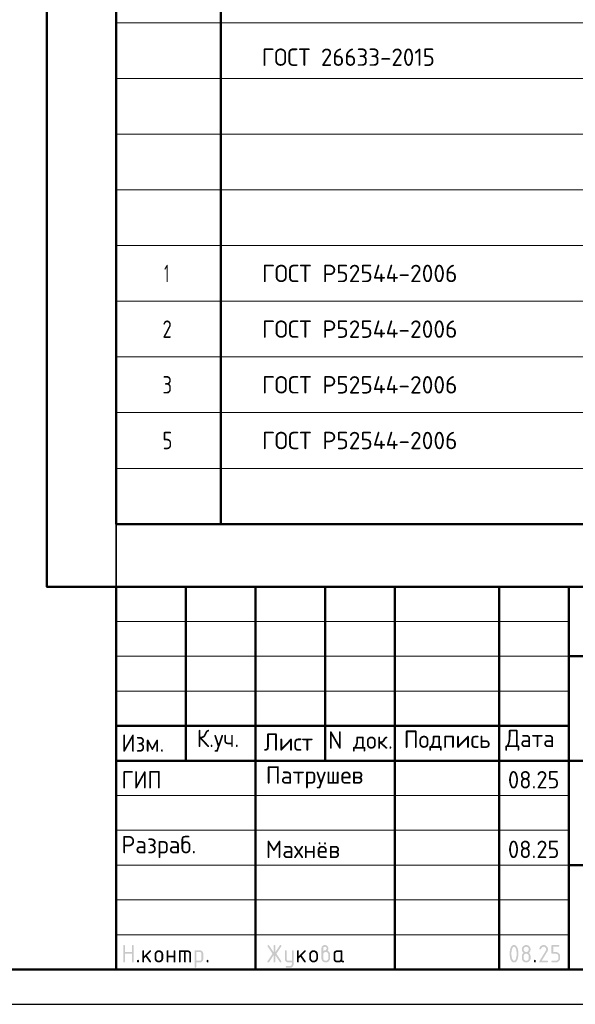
# Model space of a CAD drawing. Header units: millimetres. Extents: x 0 to 42000, y 0 to 29700.
# Tile 12 of 14: x 21612 to 29593, y 0 to 14146. Entities that reach past the tile are written whole.
import ezdxf

# ---------------------------------------------------------------- set-up
doc = ezdxf.new("R2010")
doc.units = ezdxf.units.MM
doc.layers.add('Standard', color=7, linetype='Continuous', lineweight=25)
doc.styles.add('ISOCPEUR', font='txt')

msp = doc.modelspace()

# ---------------------------------------------------------------- hatches: boundary and pattern name
at = {"layer": 'Standard', "linetype": 'Continuous', "lineweight": 25, "transparency": 33554687}
for points in [[(23099, 614), (23099, 839), (23099, 840), (23099, 842), (23099, 843), (23100, 844), (23100, 845), (23101, 846), (23101, 847), (23102, 848), (23103, 849), (23104, 850), (23105, 850), (23106, 851), (23107, 851), (23109, 851), (23110, 851), (23112, 851), (23113, 851), (23115, 851), (23116, 851), (23117, 851), (23118, 850), (23119, 850), (23120, 849), (23121, 848), (23122, 847), (23122, 846), (23123, 845), (23123, 844), (23124, 843), (23124, 842), (23124, 840), (23124, 839), (23124, 751), (23224, 751), (23224, 839), (23224, 840), (23224, 842), (23224, 843), (23225, 844), (23225, 845), (23226, 846), (23226, 847), (23227, 848), (23228, 849), (23229, 850), (23230, 850), (23231, 851), (23232, 851), (23233, 851), (23235, 851), (23236, 851), (23238, 851), (23239, 851), (23241, 851), (23242, 851), (23243, 850), (23244, 850), (23245, 849), (23246, 848), (23247, 847), (23247, 846), (23248, 845), (23248, 844), (23249, 843), (23249, 842), (23249, 840), (23249, 839), (23249, 614), (23249, 612), (23249, 611), (23249, 609), (23248, 608), (23248, 607), (23247, 606), (23247, 605), (23246, 604), (23245, 604), (23244, 603), (23243, 602), (23242, 602), (23241, 602), (23239, 601), (23238, 601), (23236, 601), (23235, 601), (23233, 601), (23232, 602), (23231, 602), (23230, 602), (23229, 603), (23228, 604), (23227, 604), (23226, 605), (23226, 606), (23225, 607), (23225, 608), (23224, 609), (23224, 611), (23224, 612), (23224, 614), (23224, 726), (23124, 726), (23124, 614), (23124, 612), (23124, 611), (23124, 609), (23123, 608), (23123, 607), (23122, 606), (23122, 605), (23121, 604), (23120, 604), (23119, 603), (23118, 602), (23117, 602), (23116, 602), (23115, 601), (23113, 601), (23112, 601), (23110, 601), (23109, 601), (23107, 602), (23106, 602), (23105, 602), (23104, 603), (23103, 604), (23102, 604), (23101, 605), (23101, 606), (23100, 607), (23100, 608), (23099, 609), (23099, 611), (23099, 612)], [(25259, 704), (25194, 607), (25193, 605), (25192, 604), (25191, 603), (25190, 603), (25188, 602), (25187, 602), (25185, 601), (25183, 601), (25182, 601), (25180, 601), (25179, 602), (25178, 602), (25177, 603), (25176, 603), (25175, 604), (25174, 605), (25173, 605), (25173, 606), (25172, 607), (25172, 609), (25171, 610), (25171, 611), (25171, 613), (25171, 614), (25171, 616), (25172, 618), (25172, 619), (25173, 621), (25243, 726), (25173, 832), (25172, 833), (25172, 835), (25171, 837), (25171, 838), (25171, 840), (25171, 841), (25171, 843), (25172, 844), (25172, 845), (25173, 846), (25173, 847), (25174, 848), (25175, 849), (25176, 849), (25177, 850), (25178, 850), (25179, 851), (25181, 851), (25182, 851), (25184, 851), (25185, 851), (25187, 851), (25188, 851), (25189, 850), (25191, 849), (25192, 848), (25193, 847), (25194, 846), (25259, 749), (25259, 839), (25259, 840), (25259, 842), (25259, 843), (25259, 844), (25260, 845), (25260, 846), (25261, 847), (25262, 848), (25262, 849), (25263, 850), (25264, 850), (25266, 851), (25267, 851), (25268, 851), (25269, 851), (25271, 851), (25273, 851), (25274, 851), (25275, 851), (25277, 851), (25278, 850), (25279, 850), (25280, 849), (25280, 848), (25281, 847), (25282, 846), (25282, 845), (25283, 844), (25283, 843), (25283, 842), (25284, 840), (25284, 839), (25284, 749), (25348, 846), (25349, 847), (25350, 848), (25351, 849), (25353, 850), (25354, 851), (25356, 851), (25357, 851), (25359, 851), (25360, 851), (25361, 851), (25362, 851), (25363, 850), (25365, 850), (25366, 849), (25367, 848), (25367, 847), (25368, 847), (25369, 846), (25370, 845), (25370, 843), (25371, 842), (25371, 841), (25371, 840), (25371, 839), (25371, 837), (25371, 835), (25370, 833), (25369, 832), (25299, 726), (25369, 621), (25370, 619), (25371, 617), (25371, 616), (25371, 614), (25371, 613), (25371, 611), (25371, 610), (25370, 609), (25370, 608), (25369, 607), (25368, 606), (25368, 605), (25367, 604), (25366, 603), (25365, 603), (25364, 602), (25363, 602), (25361, 602), (25360, 601), (25359, 601), (25357, 601), (25356, 602), (25354, 602), (25353, 603), (25351, 603), (25350, 604), (25349, 605), (25348, 607), (25284, 704), (25284, 614), (25284, 612), (25283, 611), (25283, 609), (25283, 608), (25282, 607), (25282, 606), (25281, 605), (25280, 604), (25280, 604), (25279, 603), (25278, 602), (25277, 602), (25275, 602), (25274, 601), (25273, 601), (25271, 601), (25269, 601), (25268, 601), (25267, 602), (25266, 602), (25264, 602), (25263, 603), (25262, 604), (25262, 604), (25261, 605), (25260, 606), (25260, 607), (25259, 608), (25259, 609), (25259, 611), (25259, 612), (25259, 614)], [(29137, 851), (29140, 851), (29144, 851), (29147, 851), (29150, 850), (29153, 850), (29156, 849), (29158, 848), (29161, 847), (29164, 846), (29167, 844), (29169, 843), (29172, 841), (29174, 839), (29177, 837), (29179, 835), (29181, 833), (29184, 831), (29186, 828), (29188, 826), (29189, 823), (29191, 821), (29193, 818), (29194, 816), (29195, 813), (29196, 810), (29197, 807), (29198, 804), (29198, 801), (29199, 798), (29199, 795), (29200, 792), (29200, 789), (29200, 784), (29199, 780), (29198, 775), (29197, 771), (29195, 766), (29193, 762), (29191, 757), (29188, 753), (29110, 626), (29187, 626), (29189, 626), (29190, 626), (29191, 626), (29193, 626), (29194, 625), (29195, 625), (29196, 624), (29197, 623), (29197, 622), (29198, 621), (29198, 620), (29199, 619), (29199, 618), (29199, 617), (29200, 615), (29200, 614), (29200, 612), (29199, 611), (29199, 610), (29199, 608), (29198, 607), (29198, 606), (29197, 605), (29197, 604), (29196, 604), (29195, 603), (29194, 602), (29193, 602), (29191, 602), (29190, 601), (29189, 601), (29187, 601), (29087, 601), (29086, 601), (29084, 601), (29083, 602), (29082, 602), (29081, 602), (29080, 603), (29079, 604), (29078, 604), (29077, 605), (29076, 606), (29076, 607), (29075, 608), (29075, 609), (29075, 611), (29075, 612), (29075, 614), (29075, 616), (29075, 617), (29076, 619), (29077, 621), (29168, 768), (29170, 771), (29171, 773), (29172, 776), (29173, 778), (29174, 781), (29174, 783), (29175, 786), (29175, 789), (29175, 793), (29174, 796), (29173, 800), (29172, 803), (29171, 806), (29168, 809), (29166, 813), (29164, 815), (29161, 818), (29158, 820), (29155, 822), (29152, 823), (29148, 825), (29145, 826), (29141, 826), (29137, 826), (29135, 826), (29132, 826), (29129, 825), (29127, 824), (29124, 823), (29122, 822), (29119, 820), (29117, 818), (29114, 816), (29112, 814), (29110, 812), (29107, 809), (29105, 806), (29103, 802), (29100, 799), (29098, 795), (29097, 793), (29096, 792), (29095, 791), (29094, 790), (29092, 790), (29091, 789), (29089, 789), (29087, 789), (29086, 789), (29084, 789), (29083, 789), (29082, 790), (29081, 790), (29080, 791), (29079, 791), (29078, 792), (29077, 793), (29076, 794), (29076, 795), (29075, 796), (29075, 797), (29075, 798), (29075, 800), (29075, 801), (29075, 803), (29075, 804), (29075, 805), (29076, 806), (29079, 812), (29082, 817), (29085, 822), (29088, 826), (29092, 830), (29095, 834), (29099, 837), (29103, 840), (29107, 843), (29111, 845), (29115, 847), (29119, 848), (29123, 850), (29128, 851), (29132, 851)], [(29250, 739), (29250, 839), (29250, 840), (29250, 842), (29250, 843), (29250, 844), (29251, 845), (29251, 846), (29252, 847), (29253, 848), (29253, 849), (29254, 850), (29255, 850), (29257, 851), (29258, 851), (29259, 851), (29261, 851), (29262, 851), (29349, 851), (29351, 851), (29352, 851), (29354, 851), (29355, 851), (29356, 850), (29357, 850), (29358, 849), (29359, 848), (29359, 847), (29360, 846), (29361, 845), (29361, 844), (29361, 843), (29362, 842), (29362, 840), (29362, 839), (29362, 837), (29362, 836), (29361, 834), (29361, 833), (29361, 832), (29360, 831), (29359, 830), (29359, 829), (29358, 829), (29357, 828), (29356, 827), (29355, 827), (29354, 827), (29352, 826), (29351, 826), (29349, 826), (29275, 826), (29275, 751), (29312, 751), (29315, 751), (29318, 751), (29322, 751), (29324, 750), (29327, 750), (29330, 749), (29333, 748), (29336, 747), (29339, 746), (29341, 744), (29344, 743), (29347, 741), (29349, 739), (29351, 737), (29354, 735), (29356, 733), (29358, 731), (29360, 728), (29362, 726), (29364, 723), (29366, 721), (29367, 718), (29369, 715), (29370, 713), (29371, 710), (29372, 707), (29373, 704), (29373, 701), (29374, 698), (29374, 695), (29374, 692), (29374, 689), (29374, 664), (29374, 661), (29374, 657), (29374, 654), (29373, 651), (29373, 648), (29372, 645), (29371, 643), (29370, 640), (29369, 637), (29367, 634), (29366, 632), (29364, 629), (29362, 627), (29360, 624), (29358, 622), (29356, 620), (29354, 617), (29351, 615), (29349, 613), (29346, 612), (29344, 610), (29341, 608), (29339, 607), (29336, 606), (29333, 605), (29330, 604), (29327, 603), (29324, 602), (29321, 602), (29318, 602), (29315, 601), (29312, 601), (29262, 601), (29261, 601), (29259, 601), (29258, 602), (29257, 602), (29255, 602), (29254, 603), (29253, 604), (29253, 604), (29252, 605), (29251, 606), (29251, 607), (29250, 608), (29250, 610), (29250, 611), (29250, 612), (29250, 614), (29250, 615), (29250, 617), (29250, 618), (29250, 619), (29251, 620), (29251, 621), (29252, 622), (29253, 623), (29253, 624), (29254, 625), (29255, 625), (29257, 626), (29258, 626), (29259, 626), (29261, 626), (29262, 626), (29312, 626), (29316, 626), (29319, 627), (29323, 628), (29326, 629), (29330, 630), (29333, 632), (29336, 634), (29338, 637), (29341, 640), (29343, 643), (29345, 646), (29347, 649), (29348, 653), (29349, 656), (29349, 660), (29349, 664), (29349, 689), (29349, 693), (29349, 696), (29348, 700), (29347, 703), (29345, 707), (29343, 710), (29341, 713), (29338, 715), (29336, 718), (29333, 720), (29330, 722), (29326, 724), (29323, 725), (29319, 726), (29316, 726), (29312, 726), (29262, 726), (29261, 726), (29259, 726), (29258, 727), (29257, 727), (29255, 727), (29254, 728), (29253, 729), (29253, 729), (29252, 730), (29251, 731), (29251, 732), (29250, 733), (29250, 734), (29250, 736), (29250, 737)], [(23399, 694), (23478, 773), (23478, 773), (23479, 774), (23480, 775), (23482, 775), (23483, 776), (23484, 776), (23485, 776), (23486, 776), (23488, 776), (23489, 776), (23491, 776), (23492, 775), (23493, 775), (23494, 774), (23495, 774), (23496, 773), (23497, 772), (23497, 771), (23498, 770), (23498, 769), (23499, 768), (23499, 767), (23499, 765), (23499, 764), (23499, 762), (23499, 761), (23498, 760), (23498, 759), (23497, 758), (23497, 757), (23496, 756), (23495, 755), (23440, 700), (23496, 621), (23498, 619), (23498, 617), (23499, 616), (23499, 614), (23499, 612), (23499, 611), (23499, 609), (23498, 608), (23498, 607), (23497, 606), (23497, 605), (23496, 604), (23495, 604), (23494, 603), (23493, 602), (23492, 602), (23491, 602), (23489, 601), (23488, 601), (23486, 601), (23485, 601), (23483, 602), (23482, 602), (23480, 603), (23479, 603), (23478, 604), (23477, 605), (23476, 607), (23422, 682), (23399, 659), (23399, 614), (23399, 612), (23399, 611), (23399, 609), (23398, 608), (23398, 607), (23397, 606), (23397, 605), (23396, 604), (23395, 604), (23394, 603), (23393, 602), (23392, 602), (23391, 602), (23389, 601), (23388, 601), (23386, 601), (23385, 601), (23383, 601), (23382, 602), (23381, 602), (23380, 602), (23379, 603), (23378, 604), (23377, 604), (23376, 605), (23376, 606), (23375, 607), (23375, 608), (23374, 609), (23374, 611), (23374, 612), (23374, 614), (23374, 764), (23374, 765), (23374, 767), (23374, 768), (23375, 769), (23375, 770), (23376, 771), (23376, 772), (23377, 773), (23378, 774), (23379, 774), (23380, 775), (23381, 775), (23382, 776), (23383, 776), (23385, 776), (23386, 776), (23388, 776), (23389, 776), (23391, 776), (23392, 775), (23393, 775), (23394, 774), (23395, 774), (23396, 773), (23397, 772), (23397, 771), (23398, 770), (23398, 769), (23399, 768), (23399, 767), (23399, 765), (23399, 764)], [(23749, 676), (23749, 614), (23749, 612), (23748, 611), (23748, 609), (23748, 608), (23747, 607), (23747, 606), (23746, 605), (23746, 604), (23745, 604), (23744, 603), (23743, 602), (23742, 602), (23740, 602), (23739, 601), (23738, 601), (23736, 601), (23735, 601), (23733, 601), (23732, 602), (23731, 602), (23729, 602), (23729, 603), (23728, 604), (23727, 604), (23726, 605), (23725, 606), (23725, 607), (23724, 608), (23724, 609), (23724, 611), (23724, 612), (23724, 614), (23724, 764), (23724, 765), (23724, 767), (23724, 768), (23724, 769), (23725, 770), (23725, 771), (23726, 772), (23727, 773), (23728, 774), (23729, 774), (23729, 775), (23731, 775), (23732, 776), (23733, 776), (23735, 776), (23736, 776), (23738, 776), (23739, 776), (23740, 776), (23742, 775), (23743, 775), (23744, 774), (23745, 774), (23746, 773), (23746, 772), (23747, 771), (23747, 770), (23748, 769), (23748, 768), (23748, 767), (23749, 765), (23749, 764), (23749, 701), (23823, 701), (23823, 764), (23823, 765), (23824, 767), (23824, 768), (23824, 769), (23825, 770), (23825, 771), (23826, 772), (23826, 773), (23827, 774), (23828, 774), (23829, 775), (23830, 775), (23832, 776), (23833, 776), (23834, 776), (23836, 776), (23837, 776), (23839, 776), (23840, 776), (23841, 775), (23843, 775), (23843, 774), (23844, 774), (23845, 773), (23846, 772), (23847, 771), (23847, 770), (23848, 769), (23848, 768), (23848, 767), (23848, 765), (23848, 764), (23848, 614), (23848, 612), (23848, 611), (23848, 609), (23848, 608), (23847, 607), (23847, 606), (23846, 605), (23845, 604), (23844, 604), (23843, 603), (23843, 602), (23841, 602), (23840, 602), (23839, 601), (23837, 601), (23836, 601), (23834, 601), (23833, 601), (23832, 602), (23830, 602), (23829, 602), (23828, 603), (23827, 604), (23826, 604), (23826, 605), (23825, 606), (23825, 607), (23824, 608), (23824, 609), (23824, 611), (23823, 612), (23823, 614), (23823, 676)], [(23911, 776), (24023, 776), (24026, 776), (24028, 776), (24031, 776), (24033, 775), (24036, 775), (24038, 774), (24040, 773), (24043, 773), (24045, 772), (24047, 770), (24049, 769), (24051, 768), (24053, 767), (24055, 765), (24057, 763), (24059, 762), (24061, 760), (24062, 758), (24064, 756), (24065, 754), (24067, 752), (24068, 750), (24069, 748), (24070, 745), (24071, 743), (24071, 741), (24072, 739), (24072, 736), (24073, 734), (24073, 731), (24073, 729), (24073, 726), (24073, 614), (24073, 612), (24073, 611), (24073, 609), (24073, 608), (24072, 607), (24072, 606), (24071, 605), (24070, 604), (24069, 604), (24068, 603), (24067, 602), (24066, 602), (24065, 602), (24064, 601), (24062, 601), (24061, 601), (24059, 601), (24058, 601), (24057, 602), (24055, 602), (24054, 602), (24053, 603), (24052, 604), (24051, 604), (24051, 605), (24050, 606), (24049, 607), (24049, 608), (24049, 609), (24048, 611), (24048, 612), (24048, 614), (24048, 726), (24048, 729), (24048, 731), (24047, 734), (24046, 736), (24046, 738), (24044, 740), (24043, 742), (24041, 744), (24039, 746), (24037, 747), (24035, 748), (24033, 749), (24031, 750), (24028, 751), (24026, 751), (24023, 751), (23998, 751), (23998, 614), (23998, 612), (23998, 611), (23998, 609), (23998, 608), (23997, 607), (23997, 606), (23996, 605), (23995, 604), (23995, 604), (23994, 603), (23993, 602), (23991, 602), (23990, 602), (23989, 601), (23987, 601), (23986, 601), (23984, 601), (23983, 601), (23982, 602), (23980, 602), (23979, 602), (23978, 603), (23977, 604), (23977, 604), (23976, 605), (23975, 606), (23975, 607), (23974, 608), (23974, 609), (23974, 611), (23973, 612), (23973, 614), (23973, 751), (23924, 751), (23924, 614), (23924, 612), (23923, 611), (23923, 609), (23923, 608), (23922, 607), (23922, 606), (23921, 605), (23920, 604), (23920, 604), (23919, 603), (23918, 602), (23916, 602), (23915, 602), (23914, 601), (23913, 601), (23911, 601), (23909, 601), (23908, 601), (23907, 602), (23906, 602), (23904, 602), (23903, 603), (23902, 604), (23902, 604), (23901, 605), (23900, 606), (23900, 607), (23899, 608), (23899, 609), (23899, 611), (23898, 612), (23898, 614), (23898, 764), (23898, 765), (23899, 767), (23899, 768), (23899, 769), (23900, 770), (23900, 771), (23901, 772), (23902, 773), (23902, 774), (23903, 774), (23904, 775), (23906, 775), (23907, 776), (23908, 776), (23909, 776)], [(25521, 576), (25521, 601), (25471, 601), (25468, 601), (25466, 602), (25463, 602), (25461, 602), (25458, 603), (25456, 603), (25454, 604), (25452, 605), (25449, 606), (25447, 607), (25445, 608), (25443, 609), (25441, 611), (25439, 612), (25437, 614), (25436, 616), (25434, 618), (25432, 620), (25431, 622), (25429, 624), (25428, 626), (25427, 628), (25426, 630), (25425, 632), (25424, 634), (25423, 637), (25422, 639), (25422, 641), (25422, 644), (25421, 646), (25421, 649), (25421, 651), (25421, 764), (25421, 765), (25421, 767), (25421, 768), (25422, 769), (25422, 770), (25423, 771), (25423, 772), (25424, 773), (25425, 774), (25426, 774), (25427, 775), (25428, 775), (25429, 776), (25431, 776), (25432, 776), (25434, 776), (25435, 776), (25437, 776), (25438, 776), (25439, 775), (25440, 775), (25441, 774), (25442, 774), (25443, 773), (25444, 772), (25444, 771), (25445, 770), (25445, 769), (25446, 768), (25446, 767), (25446, 765), (25446, 764), (25446, 651), (25446, 649), (25447, 646), (25447, 644), (25448, 642), (25449, 640), (25450, 638), (25452, 636), (25454, 634), (25455, 632), (25457, 630), (25459, 629), (25462, 628), (25464, 627), (25466, 627), (25468, 626), (25471, 626), (25521, 626), (25521, 764), (25521, 765), (25521, 767), (25521, 768), (25522, 769), (25522, 770), (25523, 771), (25523, 772), (25524, 773), (25525, 774), (25526, 774), (25527, 775), (25528, 775), (25529, 776), (25530, 776), (25532, 776), (25533, 776), (25535, 776), (25536, 776), (25538, 776), (25539, 775), (25540, 775), (25541, 774), (25542, 774), (25543, 773), (25544, 772), (25544, 771), (25545, 770), (25545, 769), (25545, 768), (25546, 767), (25546, 765), (25546, 764), (25546, 576), (25546, 574), (25546, 571), (25545, 569), (25545, 566), (25545, 564), (25544, 562), (25543, 559), (25542, 557), (25541, 555), (25540, 553), (25539, 551), (25538, 549), (25537, 547), (25535, 545), (25533, 543), (25532, 541), (25530, 539), (25528, 538), (25526, 536), (25524, 535), (25522, 533), (25520, 532), (25518, 531), (25516, 530), (25514, 529), (25511, 528), (25509, 528), (25507, 527), (25504, 527), (25502, 527), (25499, 526), (25497, 526), (25446, 526), (25445, 526), (25443, 527), (25442, 527), (25441, 527), (25440, 528), (25439, 528), (25438, 529), (25437, 529), (25436, 530), (25435, 531), (25435, 532), (25434, 533), (25434, 535), (25434, 536), (25434, 537), (25434, 539), (25434, 540), (25434, 541), (25434, 542), (25435, 544), (25435, 545), (25436, 546), (25436, 547), (25437, 548), (25438, 549), (25439, 549), (25440, 550), (25442, 550), (25443, 551), (25444, 551), (25445, 551), (25446, 551), (25496, 551), (25499, 551), (25501, 552), (25503, 552), (25506, 553), (25508, 554), (25510, 555), (25512, 557), (25514, 558), (25515, 560), (25517, 562), (25518, 564), (25519, 566), (25520, 568), (25520, 571), (25521, 573)], [(25621, 694), (25700, 773), (25700, 773), (25701, 774), (25702, 775), (25704, 775), (25705, 776), (25706, 776), (25707, 776), (25708, 776), (25710, 776), (25711, 776), (25713, 776), (25714, 775), (25715, 775), (25716, 774), (25717, 774), (25718, 773), (25719, 772), (25719, 771), (25720, 770), (25720, 769), (25721, 768), (25721, 767), (25721, 765), (25721, 764), (25721, 762), (25721, 761), (25721, 760), (25720, 759), (25720, 758), (25719, 757), (25718, 756), (25717, 755), (25662, 700), (25719, 621), (25720, 619), (25720, 617), (25721, 616), (25721, 614), (25721, 612), (25721, 611), (25721, 609), (25720, 608), (25720, 607), (25719, 606), (25719, 605), (25718, 604), (25717, 604), (25716, 603), (25715, 602), (25714, 602), (25713, 602), (25711, 601), (25710, 601), (25708, 601), (25707, 601), (25705, 602), (25704, 602), (25703, 603), (25701, 603), (25700, 604), (25699, 605), (25698, 607), (25644, 682), (25621, 659), (25621, 614), (25621, 612), (25621, 611), (25621, 609), (25620, 608), (25620, 607), (25619, 606), (25619, 605), (25618, 604), (25617, 604), (25616, 603), (25615, 602), (25614, 602), (25613, 602), (25611, 601), (25610, 601), (25608, 601), (25607, 601), (25606, 601), (25604, 602), (25603, 602), (25602, 602), (25601, 603), (25600, 604), (25599, 604), (25598, 605), (25598, 606), (25597, 607), (25597, 608), (25596, 609), (25596, 611), (25596, 612), (25596, 614), (25596, 764), (25596, 765), (25596, 767), (25596, 768), (25597, 769), (25597, 770), (25598, 771), (25598, 772), (25599, 773), (25600, 774), (25601, 774), (25602, 775), (25603, 775), (25604, 776), (25606, 776), (25607, 776), (25608, 776), (25610, 776), (25611, 776), (25613, 776), (25614, 775), (25615, 775), (25616, 774), (25617, 774), (25618, 773), (25619, 772), (25619, 771), (25620, 770), (25620, 769), (25621, 768), (25621, 767), (25621, 765), (25621, 764)], [(23299, 626), (23299, 628), (23299, 629), (23299, 631), (23300, 632), (23300, 633), (23301, 634), (23301, 635), (23302, 636), (23303, 637), (23304, 637), (23305, 638), (23306, 638), (23307, 638), (23309, 639), (23310, 639), (23312, 639), (23313, 639), (23314, 639), (23316, 638), (23317, 638), (23318, 638), (23319, 637), (23320, 637), (23321, 636), (23322, 635), (23322, 634), (23323, 633), (23323, 632), (23324, 631), (23324, 629), (23324, 628), (23324, 626), (23324, 614), (23324, 612), (23324, 611), (23324, 610), (23323, 608), (23323, 607), (23322, 606), (23322, 605), (23321, 604), (23320, 604), (23319, 603), (23318, 602), (23317, 602), (23316, 602), (23314, 601), (23313, 601), (23312, 601), (23310, 601), (23309, 601), (23307, 602), (23306, 602), (23305, 602), (23304, 603), (23303, 604), (23302, 604), (23301, 605), (23301, 606), (23300, 607), (23300, 608), (23299, 610), (23299, 611), (23299, 612), (23299, 614)], [(24298, 626), (24298, 628), (24298, 629), (24299, 631), (24299, 632), (24299, 633), (24300, 634), (24301, 635), (24301, 636), (24302, 637), (24303, 637), (24304, 638), (24305, 638), (24307, 638), (24308, 639), (24309, 639), (24311, 639), (24312, 639), (24314, 639), (24315, 638), (24316, 638), (24317, 638), (24318, 637), (24319, 637), (24320, 636), (24321, 635), (24322, 634), (24322, 633), (24323, 632), (24323, 631), (24323, 629), (24323, 628), (24323, 626), (24323, 614), (24323, 612), (24323, 611), (24323, 610), (24323, 608), (24322, 607), (24322, 606), (24321, 605), (24320, 604), (24319, 604), (24318, 603), (24317, 602), (24316, 602), (24315, 602), (24314, 601), (24312, 601), (24311, 601), (24309, 601), (24308, 601), (24307, 602), (24305, 602), (24304, 602), (24303, 603), (24302, 604), (24301, 604), (24301, 605), (24300, 606), (24299, 607), (24299, 608), (24299, 610), (24298, 611), (24298, 612), (24298, 614)], [(29000, 626), (29000, 628), (29000, 629), (29000, 631), (29001, 632), (29001, 633), (29002, 634), (29002, 635), (29003, 636), (29004, 637), (29005, 637), (29006, 638), (29007, 638), (29008, 638), (29009, 639), (29011, 639), (29012, 639), (29014, 639), (29015, 639), (29017, 638), (29018, 638), (29019, 638), (29020, 637), (29021, 637), (29022, 636), (29023, 635), (29023, 634), (29024, 633), (29024, 632), (29024, 631), (29025, 629), (29025, 628), (29025, 626), (29025, 614), (29025, 612), (29025, 611), (29024, 610), (29024, 608), (29024, 607), (29023, 606), (29023, 605), (29022, 604), (29021, 604), (29020, 603), (29019, 602), (29018, 602), (29017, 602), (29015, 601), (29014, 601), (29012, 601), (29011, 601), (29009, 601), (29008, 602), (29007, 602), (29006, 602), (29005, 603), (29004, 604), (29003, 604), (29002, 605), (29002, 606), (29001, 607), (29001, 608), (29000, 610), (29000, 611), (29000, 612), (29000, 614)]]:
    msp.add_hatch(color=7, dxfattribs=at).paths.add_polyline_path(points, flags=16)
h = msp.add_hatch(color=7, dxfattribs=at)
h.paths.add_polyline_path([(25971, 764), (25975, 767), (25979, 769), (25982, 772), (25986, 773), (25990, 775), (25993, 775), (25997, 776), (26000, 776), (26002, 776), (26004, 777), (26006, 777), (26007, 778), (26009, 779), (26011, 781), (26013, 783), (26014, 785), (26016, 787), (26017, 789), (26018, 791), (26019, 793), (26020, 795), (26020, 797), (26021, 799), (26021, 801), (26021, 804), (26020, 806), (26020, 809), (26019, 811), (26018, 813), (26017, 815), (26015, 817), (26014, 819), (26012, 821), (26010, 822), (26008, 824), (26005, 824), (26003, 825), (26001, 826), (25998, 826), (25996, 826), (25993, 826), (25991, 826), (25988, 825), (25986, 824), (25984, 823), (25982, 822), (25980, 821), (25978, 819), (25976, 817), (25975, 815), (25973, 813), (25973, 811), (25972, 809), (25971, 806), (25971, 804), (25971, 801)])
h.paths.add_polyline_path([(26033, 771), (26037, 769), (26041, 767), (26045, 765), (26048, 762), (26052, 759), (26055, 756), (26058, 752), (26060, 748), (26063, 744), (26065, 740), (26067, 736), (26068, 732), (26069, 727), (26070, 723), (26070, 718), (26070, 714), (26070, 664), (26070, 661), (26070, 657), (26070, 654), (26069, 651), (26069, 648), (26068, 645), (26067, 642), (26066, 640), (26065, 637), (26063, 634), (26062, 632), (26060, 629), (26058, 627), (26056, 624), (26054, 622), (26052, 619), (26050, 617), (26048, 615), (26045, 613), (26043, 612), (26040, 610), (26037, 608), (26035, 607), (26032, 606), (26029, 605), (26026, 604), (26024, 603), (26021, 602), (26018, 602), (26014, 602), (26011, 601), (26008, 601), (26005, 601), (26002, 602), (25999, 602), (25996, 602), (25993, 603), (25990, 604), (25987, 605), (25984, 606), (25981, 607), (25979, 608), (25976, 610), (25973, 612), (25971, 613), (25968, 615), (25966, 617), (25964, 620), (25962, 622), (25960, 624), (25958, 627), (25956, 629), (25954, 632), (25953, 634), (25951, 637), (25950, 640), (25949, 643), (25948, 645), (25947, 648), (25947, 651), (25946, 654), (25946, 657), (25946, 661), (25946, 664), (25946, 801), (25946, 804), (25946, 806), (25946, 809), (25947, 811), (25947, 814), (25948, 816), (25948, 818), (25949, 821), (25950, 823), (25951, 825), (25953, 827), (25954, 829), (25955, 831), (25957, 833), (25958, 835), (25960, 837), (25962, 839), (25964, 840), (25966, 842), (25968, 843), (25970, 845), (25972, 846), (25974, 847), (25976, 848), (25979, 849), (25981, 849), (25983, 850), (25986, 850), (25988, 851), (25990, 851), (25993, 851), (25996, 851), (25998, 851), (26001, 851), (26003, 851), (26006, 850), (26008, 850), (26010, 849), (26013, 849), (26015, 848), (26017, 847), (26019, 846), (26021, 844), (26023, 843), (26025, 842), (26027, 840), (26029, 839), (26031, 837), (26033, 835), (26034, 833), (26036, 831), (26037, 829), (26039, 827), (26040, 825), (26041, 823), (26042, 821), (26043, 818), (26043, 816), (26044, 814), (26045, 811), (26045, 809), (26045, 806), (26045, 804), (26045, 801), (26045, 797), (26045, 792), (26044, 788), (26042, 784), (26041, 781), (26038, 777), (26036, 774)], flags=16)
h.paths.add_polyline_path([(26045, 664), (26045, 714), (26045, 718), (26045, 721), (26044, 725), (26043, 728), (26041, 732), (26039, 735), (26037, 738), (26035, 740), (26032, 743), (26029, 745), (26026, 747), (26023, 749), (26019, 750), (26016, 751), (26012, 751), (26008, 751), (26004, 751), (26001, 751), (25997, 750), (25994, 749), (25990, 747), (25987, 745), (25984, 743), (25982, 740), (25979, 738), (25977, 735), (25975, 732), (25973, 728), (25972, 725), (25971, 721), (25971, 718), (25971, 714), (25971, 664), (25971, 660), (25971, 656), (25972, 653), (25973, 649), (25975, 646), (25977, 643), (25979, 640), (25982, 637), (25984, 634), (25987, 632), (25990, 630), (25994, 629), (25997, 628), (26001, 627), (26004, 626), (26008, 626), (26012, 626), (26016, 627), (26019, 628), (26023, 629), (26026, 630), (26029, 633), (26032, 635), (26035, 637), (26037, 640), (26039, 643), (26041, 646), (26043, 649), (26044, 653), (26045, 656), (26045, 660)])
h = msp.add_hatch(color=7, dxfattribs=at)
h.paths.add_polyline_path([(28750, 726), (28750, 734), (28749, 742), (28749, 749), (28748, 756), (28747, 764), (28746, 771), (28745, 778), (28743, 785), (28742, 790), (28741, 795), (28739, 799), (28738, 803), (28736, 807), (28734, 810), (28732, 813), (28731, 816), (28729, 818), (28727, 820), (28724, 822), (28722, 824), (28720, 825), (28718, 826), (28715, 826), (28712, 826), (28710, 826), (28708, 826), (28705, 825), (28703, 824), (28701, 822), (28699, 820), (28696, 818), (28695, 816), (28693, 813), (28691, 810), (28689, 807), (28688, 803), (28686, 799), (28685, 794), (28683, 790), (28682, 785), (28680, 778), (28679, 770), (28678, 763), (28677, 756), (28676, 749), (28676, 741), (28675, 734), (28675, 726), (28675, 719), (28676, 711), (28676, 704), (28677, 696), (28678, 689), (28679, 682), (28680, 675), (28682, 668), (28683, 663), (28684, 658), (28686, 654), (28687, 650), (28689, 646), (28691, 643), (28693, 639), (28694, 637), (28696, 634), (28698, 632), (28701, 630), (28703, 629), (28705, 628), (28707, 627), (28710, 626), (28712, 626), (28715, 626), (28718, 627), (28720, 628), (28722, 629), (28724, 630), (28727, 632), (28729, 634), (28731, 637), (28732, 639), (28734, 643), (28736, 646), (28738, 650), (28739, 654), (28741, 658), (28742, 663), (28743, 668), (28745, 675), (28746, 682), (28747, 689), (28748, 696), (28749, 704), (28749, 711), (28750, 719)])
h.paths.add_polyline_path([(28775, 726), (28775, 721), (28775, 715), (28775, 710), (28774, 705), (28774, 699), (28773, 694), (28773, 689), (28772, 685), (28771, 680), (28771, 675), (28770, 671), (28769, 666), (28768, 662), (28766, 657), (28765, 653), (28764, 649), (28762, 643), (28760, 638), (28757, 633), (28755, 628), (28752, 624), (28749, 620), (28746, 616), (28743, 613), (28740, 610), (28736, 608), (28733, 606), (28729, 604), (28725, 603), (28721, 602), (28717, 601), (28712, 601), (28708, 601), (28704, 602), (28700, 603), (28696, 604), (28692, 606), (28689, 608), (28685, 610), (28682, 613), (28679, 616), (28676, 620), (28673, 624), (28670, 628), (28668, 632), (28665, 638), (28663, 643), (28661, 649), (28660, 653), (28658, 657), (28657, 661), (28656, 666), (28655, 670), (28654, 675), (28654, 680), (28653, 684), (28652, 689), (28652, 694), (28651, 699), (28651, 705), (28650, 710), (28650, 715), (28650, 721), (28650, 726), (28650, 732), (28650, 737), (28650, 743), (28651, 748), (28651, 753), (28652, 758), (28652, 763), (28653, 768), (28654, 773), (28654, 778), (28655, 782), (28656, 787), (28657, 791), (28658, 795), (28660, 800), (28661, 804), (28663, 810), (28665, 815), (28668, 820), (28670, 825), (28673, 829), (28676, 833), (28679, 836), (28682, 839), (28685, 842), (28689, 845), (28692, 847), (28696, 848), (28700, 850), (28704, 851), (28708, 851), (28712, 851), (28717, 851), (28721, 851), (28725, 850), (28729, 848), (28733, 847), (28736, 845), (28740, 842), (28743, 839), (28746, 836), (28749, 833), (28752, 829), (28755, 824), (28757, 820), (28760, 815), (28762, 810), (28764, 804), (28765, 799), (28766, 795), (28768, 791), (28769, 787), (28770, 782), (28771, 777), (28771, 773), (28772, 768), (28773, 763), (28773, 758), (28774, 753), (28774, 748), (28775, 743), (28775, 737), (28775, 732)], flags=16)
h = msp.add_hatch(color=7, dxfattribs=at)
h.paths.add_polyline_path([(28887, 626), (28891, 626), (28895, 627), (28898, 628), (28902, 629), (28905, 630), (28908, 632), (28911, 634), (28914, 637), (28917, 640), (28919, 643), (28921, 646), (28922, 649), (28923, 653), (28924, 656), (28925, 660), (28925, 664), (28925, 689), (28925, 693), (28924, 696), (28923, 700), (28922, 703), (28921, 707), (28919, 710), (28916, 713), (28914, 715), (28911, 718), (28908, 720), (28905, 722), (28902, 724), (28898, 725), (28895, 726), (28891, 726), (28887, 726), (28883, 726), (28880, 726), (28876, 725), (28873, 724), (28870, 722), (28867, 720), (28864, 718), (28861, 715), (28858, 713), (28856, 710), (28854, 707), (28853, 703), (28851, 700), (28851, 696), (28850, 693), (28850, 689), (28850, 664), (28850, 660), (28851, 656), (28851, 653), (28853, 649), (28854, 646), (28856, 643), (28858, 640), (28861, 637), (28864, 634), (28867, 632), (28870, 630), (28873, 629), (28876, 628), (28880, 627), (28883, 626)])
h.paths.add_polyline_path([(28887, 601), (28884, 601), (28881, 602), (28878, 602), (28875, 602), (28872, 603), (28869, 604), (28866, 605), (28863, 606), (28861, 607), (28858, 608), (28855, 610), (28853, 612), (28850, 613), (28848, 615), (28845, 617), (28843, 620), (28841, 622), (28839, 624), (28837, 627), (28835, 629), (28834, 632), (28832, 634), (28831, 637), (28830, 640), (28828, 643), (28828, 645), (28827, 648), (28826, 651), (28826, 654), (28825, 657), (28825, 661), (28825, 664), (28825, 689), (28825, 693), (28825, 696), (28826, 700), (28827, 704), (28827, 707), (28828, 710), (28830, 714), (28831, 717), (28833, 720), (28835, 723), (28837, 726), (28839, 729), (28841, 731), (28844, 734), (28847, 736), (28850, 739), (28847, 741), (28844, 744), (28841, 746), (28839, 749), (28837, 752), (28835, 755), (28833, 758), (28831, 761), (28830, 764), (28828, 767), (28827, 771), (28827, 774), (28826, 778), (28825, 781), (28825, 785), (28825, 789), (28825, 792), (28825, 795), (28826, 798), (28826, 801), (28827, 804), (28828, 807), (28828, 810), (28830, 813), (28831, 816), (28832, 818), (28834, 821), (28835, 823), (28837, 826), (28839, 828), (28841, 831), (28843, 833), (28845, 835), (28848, 837), (28850, 839), (28853, 841), (28855, 843), (28858, 844), (28861, 846), (28863, 847), (28866, 848), (28869, 849), (28872, 850), (28875, 850), (28878, 851), (28881, 851), (28884, 851), (28887, 851), (28891, 851), (28894, 851), (28897, 851), (28900, 850), (28903, 850), (28906, 849), (28909, 848), (28911, 847), (28914, 846), (28917, 844), (28919, 843), (28922, 841), (28924, 839), (28927, 837), (28929, 835), (28932, 833), (28934, 831), (28936, 828), (28938, 826), (28939, 823), (28941, 821), (28943, 818), (28944, 816), (28945, 813), (28946, 810), (28947, 807), (28948, 804), (28949, 801), (28949, 798), (28949, 795), (28950, 792), (28950, 789), (28950, 785), (28949, 781), (28949, 778), (28948, 774), (28947, 771), (28946, 767), (28945, 764), (28943, 761), (28942, 758), (28940, 755), (28938, 752), (28936, 749), (28933, 746), (28931, 744), (28928, 741), (28925, 739), (28929, 735), (28933, 732), (28937, 728), (28939, 724), (28942, 719), (28944, 715), (28946, 710), (28947, 705), (28948, 704), (28948, 702), (28948, 701), (28948, 699), (28949, 697), (28949, 695), (28949, 692), (28949, 690), (28949, 687), (28949, 684), (28950, 681), (28950, 678), (28950, 675), (28950, 671), (28950, 668), (28950, 664), (28950, 661), (28949, 657), (28949, 654), (28949, 651), (28948, 648), (28947, 645), (28946, 643), (28945, 640), (28944, 637), (28943, 634), (28941, 632), (28939, 629), (28938, 627), (28936, 624), (28934, 622), (28932, 620), (28929, 617), (28927, 615), (28924, 613), (28922, 612), (28919, 610), (28917, 608), (28914, 607), (28911, 606), (28909, 605), (28906, 604), (28903, 603), (28900, 602), (28897, 602), (28894, 602), (28891, 601)], flags=16)
h.paths.add_polyline_path([(28887, 751), (28891, 751), (28895, 752), (28898, 753), (28902, 754), (28905, 755), (28908, 757), (28911, 759), (28914, 762), (28917, 765), (28919, 768), (28921, 771), (28922, 774), (28923, 778), (28924, 781), (28925, 785), (28925, 789), (28925, 793), (28924, 796), (28923, 800), (28922, 803), (28921, 806), (28919, 809), (28916, 812), (28914, 815), (28911, 818), (28908, 820), (28905, 822), (28902, 823), (28898, 825), (28895, 826), (28891, 826), (28887, 826), (28883, 826), (28880, 826), (28876, 825), (28873, 823), (28870, 822), (28867, 820), (28864, 818), (28861, 815), (28858, 813), (28856, 810), (28854, 807), (28853, 803), (28851, 800), (28851, 796), (28850, 793), (28850, 789), (28850, 785), (28851, 781), (28851, 778), (28853, 774), (28854, 771), (28856, 768), (28858, 765), (28861, 762), (28864, 759), (28867, 757), (28870, 755), (28873, 754), (28876, 753), (28880, 752), (28883, 751)])
h = msp.add_hatch(color=7, dxfattribs=at)
h.paths.add_polyline_path([(23549, 664), (23549, 714), (23549, 717), (23549, 720), (23549, 723), (23550, 726), (23550, 729), (23551, 732), (23552, 735), (23553, 738), (23554, 740), (23556, 743), (23557, 746), (23559, 748), (23561, 751), (23563, 753), (23565, 756), (23567, 758), (23569, 760), (23572, 762), (23574, 764), (23577, 766), (23579, 768), (23582, 769), (23584, 770), (23587, 772), (23590, 773), (23593, 774), (23596, 774), (23599, 775), (23602, 776), (23605, 776), (23608, 776), (23611, 776), (23614, 776), (23618, 776), (23621, 776), (23624, 775), (23627, 774), (23630, 774), (23633, 773), (23635, 772), (23638, 770), (23641, 769), (23643, 768), (23646, 766), (23648, 764), (23651, 762), (23653, 760), (23655, 758), (23658, 756), (23660, 753), (23662, 751), (23663, 749), (23665, 746), (23666, 743), (23668, 741), (23669, 738), (23670, 735), (23671, 732), (23672, 729), (23672, 726), (23673, 723), (23673, 720), (23674, 717), (23674, 714), (23674, 664), (23674, 660), (23673, 657), (23673, 654), (23672, 651), (23672, 648), (23671, 645), (23670, 642), (23669, 640), (23668, 637), (23666, 634), (23665, 632), (23663, 629), (23662, 627), (23660, 624), (23658, 622), (23655, 620), (23653, 617), (23651, 615), (23648, 613), (23646, 612), (23643, 610), (23641, 608), (23638, 607), (23635, 606), (23632, 605), (23629, 604), (23627, 603), (23624, 602), (23621, 602), (23617, 602), (23614, 601), (23611, 601), (23608, 601), (23605, 602), (23602, 602), (23599, 602), (23596, 603), (23593, 604), (23590, 605), (23587, 606), (23584, 607), (23582, 608), (23579, 610), (23577, 612), (23574, 613), (23572, 615), (23569, 617), (23567, 620), (23565, 622), (23563, 624), (23561, 627), (23559, 629), (23557, 632), (23556, 634), (23554, 637), (23553, 640), (23552, 642), (23551, 645), (23550, 648), (23550, 651), (23549, 654), (23549, 657), (23549, 660)], flags=16)
h.paths.add_polyline_path([(23648, 664), (23648, 714), (23648, 718), (23648, 721), (23647, 725), (23646, 728), (23644, 732), (23642, 735), (23640, 738), (23638, 740), (23635, 743), (23632, 745), (23629, 747), (23625, 749), (23622, 750), (23619, 751), (23615, 751), (23611, 751), (23607, 751), (23604, 751), (23600, 750), (23597, 749), (23594, 747), (23590, 745), (23587, 743), (23585, 740), (23582, 738), (23580, 735), (23578, 732), (23577, 728), (23575, 725), (23574, 721), (23574, 718), (23574, 714), (23574, 664), (23574, 660), (23574, 656), (23575, 653), (23577, 649), (23578, 646), (23580, 643), (23582, 640), (23585, 637), (23587, 634), (23590, 632), (23593, 630), (23597, 629), (23600, 628), (23604, 627), (23607, 626), (23611, 626), (23615, 626), (23619, 627), (23622, 628), (23625, 629), (23629, 630), (23632, 633), (23635, 635), (23638, 637), (23640, 640), (23642, 643), (23644, 646), (23646, 649), (23647, 653), (23648, 656), (23648, 660)])
h = msp.add_hatch(color=7, dxfattribs=at)
h.paths.add_polyline_path([(24123, 764), (24123, 765), (24124, 767), (24124, 768), (24124, 769), (24125, 770), (24125, 771), (24126, 772), (24127, 773), (24127, 774), (24128, 774), (24129, 775), (24130, 775), (24132, 776), (24133, 776), (24134, 776), (24136, 776), (24198, 776), (24201, 776), (24203, 776), (24206, 776), (24208, 775), (24211, 775), (24213, 774), (24215, 773), (24218, 773), (24220, 772), (24222, 770), (24224, 769), (24226, 768), (24228, 767), (24230, 765), (24232, 763), (24234, 762), (24236, 760), (24237, 758), (24239, 756), (24240, 754), (24241, 752), (24243, 750), (24244, 748), (24245, 746), (24245, 743), (24246, 741), (24247, 739), (24247, 736), (24248, 734), (24248, 731), (24248, 729), (24248, 726), (24248, 651), (24248, 649), (24248, 646), (24248, 644), (24247, 641), (24247, 639), (24246, 637), (24245, 634), (24245, 632), (24244, 630), (24243, 628), (24241, 626), (24240, 624), (24239, 622), (24237, 620), (24236, 618), (24234, 616), (24232, 614), (24230, 612), (24228, 611), (24226, 609), (24224, 608), (24222, 607), (24220, 606), (24218, 605), (24215, 604), (24213, 603), (24211, 603), (24208, 602), (24206, 602), (24203, 602), (24201, 601), (24198, 601), (24148, 601), (24148, 539), (24148, 537), (24148, 536), (24148, 535), (24148, 533), (24147, 532), (24147, 531), (24146, 530), (24145, 529), (24145, 529), (24144, 528), (24143, 528), (24141, 527), (24140, 527), (24139, 527), (24138, 526), (24136, 526), (24134, 526), (24133, 527), (24132, 527), (24130, 527), (24129, 528), (24128, 528), (24127, 529), (24127, 529), (24126, 530), (24125, 531), (24125, 532), (24124, 533), (24124, 535), (24124, 536), (24123, 537), (24123, 539)], flags=16)
h.paths.add_polyline_path([(24148, 751), (24148, 626), (24198, 626), (24201, 626), (24203, 627), (24206, 627), (24208, 628), (24210, 629), (24212, 630), (24214, 632), (24216, 634), (24218, 635), (24219, 637), (24220, 639), (24221, 642), (24222, 644), (24223, 646), (24223, 649), (24223, 651), (24223, 726), (24223, 729), (24223, 731), (24222, 734), (24221, 736), (24220, 738), (24219, 740), (24218, 742), (24216, 744), (24214, 746), (24212, 747), (24210, 748), (24208, 749), (24206, 750), (24203, 751), (24201, 751), (24198, 751)])
h = msp.add_hatch(color=7, dxfattribs=at)
h.paths.add_polyline_path([(25771, 664), (25771, 714), (25771, 717), (25771, 720), (25771, 723), (25772, 726), (25773, 729), (25773, 732), (25774, 735), (25775, 738), (25777, 740), (25778, 743), (25779, 746), (25781, 748), (25783, 751), (25785, 753), (25787, 756), (25789, 758), (25791, 760), (25794, 762), (25796, 764), (25799, 766), (25801, 768), (25804, 769), (25806, 770), (25809, 772), (25812, 773), (25815, 774), (25818, 774), (25821, 775), (25824, 776), (25827, 776), (25830, 776), (25833, 776), (25836, 776), (25840, 776), (25843, 776), (25846, 775), (25849, 774), (25852, 774), (25855, 773), (25857, 772), (25860, 770), (25863, 769), (25865, 768), (25868, 766), (25871, 764), (25873, 762), (25875, 760), (25878, 758), (25880, 756), (25882, 753), (25884, 751), (25885, 749), (25887, 746), (25889, 743), (25890, 741), (25891, 738), (25892, 735), (25893, 732), (25894, 729), (25894, 726), (25895, 723), (25895, 720), (25896, 717), (25896, 714), (25896, 664), (25896, 660), (25895, 657), (25895, 654), (25894, 651), (25894, 648), (25893, 645), (25892, 642), (25891, 640), (25890, 637), (25888, 634), (25887, 632), (25885, 629), (25884, 627), (25882, 624), (25880, 622), (25877, 620), (25875, 617), (25873, 615), (25870, 613), (25868, 612), (25865, 610), (25863, 608), (25860, 607), (25857, 606), (25854, 605), (25852, 604), (25849, 603), (25846, 602), (25843, 602), (25840, 602), (25836, 601), (25833, 601), (25830, 601), (25827, 602), (25824, 602), (25821, 602), (25818, 603), (25815, 604), (25812, 605), (25809, 606), (25806, 607), (25804, 608), (25801, 610), (25799, 612), (25796, 613), (25794, 615), (25791, 617), (25789, 620), (25787, 622), (25785, 624), (25783, 627), (25781, 629), (25779, 632), (25778, 634), (25777, 637), (25775, 640), (25774, 642), (25773, 645), (25773, 648), (25772, 651), (25771, 654), (25771, 657), (25771, 660)], flags=16)
h.paths.add_polyline_path([(25871, 664), (25871, 714), (25871, 718), (25870, 721), (25869, 725), (25868, 728), (25866, 732), (25864, 735), (25862, 738), (25860, 740), (25857, 743), (25854, 745), (25851, 747), (25848, 749), (25844, 750), (25841, 751), (25837, 751), (25833, 751), (25829, 751), (25826, 751), (25822, 750), (25819, 749), (25816, 747), (25813, 745), (25810, 743), (25807, 740), (25804, 738), (25802, 735), (25800, 732), (25799, 728), (25797, 725), (25797, 721), (25796, 718), (25796, 714), (25796, 664), (25796, 660), (25797, 656), (25797, 653), (25799, 649), (25800, 646), (25802, 643), (25804, 640), (25807, 637), (25809, 634), (25812, 632), (25815, 630), (25819, 629), (25822, 628), (25826, 627), (25829, 626), (25833, 626), (25837, 626), (25841, 627), (25844, 628), (25848, 629), (25851, 630), (25854, 633), (25857, 635), (25860, 637), (25862, 640), (25864, 643), (25866, 646), (25868, 649), (25869, 653), (25870, 656), (25871, 660)])
h = msp.add_hatch(color=7, dxfattribs=at)
h.paths.add_polyline_path([(26220, 751), (26170, 751), (26168, 751), (26165, 751), (26163, 750), (26161, 749), (26159, 748), (26157, 747), (26155, 746), (26153, 744), (26151, 742), (26150, 740), (26148, 738), (26147, 736), (26147, 734), (26146, 731), (26146, 729), (26146, 726), (26146, 651), (26146, 649), (26146, 646), (26147, 644), (26147, 642), (26148, 640), (26150, 638), (26151, 636), (26153, 634), (26155, 632), (26157, 630), (26159, 629), (26161, 628), (26163, 627), (26166, 627), (26168, 626), (26170, 626), (26195, 626), (26198, 626), (26200, 627), (26203, 627), (26205, 628), (26207, 629), (26209, 630), (26211, 632), (26213, 634), (26215, 635), (26216, 637), (26218, 639), (26218, 642), (26219, 644), (26220, 646), (26220, 649), (26220, 651)])
h.paths.add_polyline_path([(26270, 614), (26270, 612), (26270, 611), (26270, 609), (26270, 608), (26269, 607), (26269, 606), (26268, 605), (26267, 604), (26266, 604), (26265, 603), (26264, 602), (26263, 602), (26262, 602), (26261, 601), (26259, 601), (26258, 601), (26253, 601), (26249, 602), (26246, 603), (26242, 605), (26238, 606), (26235, 609), (26232, 611), (26229, 615), (26226, 611), (26222, 609), (26218, 606), (26214, 605), (26210, 603), (26205, 602), (26200, 601), (26195, 601), (26170, 601), (26168, 601), (26165, 602), (26163, 602), (26160, 602), (26158, 603), (26156, 603), (26153, 604), (26151, 605), (26149, 606), (26147, 607), (26145, 608), (26143, 609), (26141, 611), (26139, 612), (26137, 614), (26135, 616), (26133, 618), (26132, 619), (26130, 621), (26129, 623), (26127, 625), (26126, 628), (26125, 630), (26124, 632), (26123, 634), (26123, 636), (26122, 639), (26121, 641), (26121, 644), (26121, 646), (26121, 649), (26121, 651), (26121, 726), (26121, 729), (26121, 731), (26121, 734), (26121, 736), (26122, 739), (26123, 741), (26123, 743), (26124, 746), (26125, 748), (26126, 750), (26127, 752), (26129, 754), (26130, 756), (26132, 758), (26133, 760), (26135, 762), (26137, 763), (26139, 765), (26141, 767), (26143, 768), (26145, 769), (26147, 770), (26149, 772), (26151, 773), (26153, 773), (26156, 774), (26158, 775), (26160, 775), (26163, 776), (26165, 776), (26168, 776), (26170, 776), (26233, 776), (26234, 776), (26236, 776), (26237, 776), (26238, 775), (26239, 775), (26240, 774), (26241, 774), (26242, 773), (26243, 772), (26244, 771), (26244, 770), (26245, 769), (26245, 768), (26245, 767), (26245, 765), (26245, 764), (26245, 639), (26245, 637), (26246, 636), (26246, 634), (26246, 633), (26246, 632), (26247, 631), (26248, 630), (26248, 629), (26249, 629), (26250, 628), (26251, 627), (26252, 627), (26254, 627), (26255, 626), (26256, 626), (26258, 626), (26259, 626), (26261, 626), (26262, 626), (26263, 625), (26264, 625), (26265, 625), (26266, 624), (26267, 623), (26268, 622), (26269, 621), (26269, 620), (26270, 619), (26270, 618), (26270, 617), (26270, 615)], flags=16)

# ---------------------------------------------------------------- linework, layer by layer
at = {"layer": 'Standard', "color": 7, "linetype": 'Continuous', "lineweight": 50, "transparency": 33554687}
for p, q in [((23000, 25300), (23000, 6900)), ((24500, 25300), (24500, 6900)), ((41500, 6900), (23000, 6900)), ((23000, 500), (23000, 6000)), ((23000, 6000), (41500, 6000)), ((24000, 3500), (24000, 6000)), ((25000, 500), (25000, 6000)), ((26000, 3500), (26000, 6000)), ((27000, 500), (27000, 6000)), ((28500, 500), (28500, 6000)), ((29500, 500), (29500, 6000)), ((29500, 5000), (41500, 5000)), ((23000, 4000), (29500, 4000)), ((23000, 4000), (29500, 4000)), ((23000, 3500), (29500, 3500)), ((23000, 3500), (29500, 3500)), ((29500, 3500), (41500, 3500)), ((29500, 2000), (41500, 2000))]:
    msp.add_line(p, q, dxfattribs=at)
at = {"layer": 'Standard', "color": 7, "linetype": 'Continuous', "lineweight": 13, "transparency": 33554687}
for p, q in [((41500, 14100), (23000, 14100)), ((41500, 13300), (23000, 13300)), ((41500, 12500), (23000, 12500)), ((41500, 11700), (23000, 11700)), ((41500, 10900), (23000, 10900)), ((41500, 10100), (23000, 10100)), ((41500, 9300), (23000, 9300)), ((41500, 8500), (23000, 8500)), ((41500, 7700), (23000, 7700)), ((23000, 5500), (29500, 5500)), ((23000, 5000), (29500, 5000)), ((23000, 4500), (29500, 4500)), ((23000, 3000), (29500, 3000)), ((23000, 2500), (29500, 2500)), ((23000, 2500), (29500, 2500)), ((23000, 2000), (29500, 2000)), ((23000, 2000), (29500, 2000)), ((23000, 1500), (29500, 1500)), ((23000, 1000), (29500, 1000))]:
    msp.add_line(p, q, dxfattribs=at)
at = {"layer": 'Standard', "color": 7, "linetype": 'Continuous', "lineweight": 25, "transparency": 33554687}
msp.add_line((23000, 500), (41500, 500), dxfattribs=at)
msp.add_line((23000, 500), (41500, 500), dxfattribs=at)
msp.add_line((23000, 500), (41500, 500), dxfattribs=at)
msp.add_lwpolyline([(0, 0), (42000, 0), (42000, 29700), (0, 29700), (0, 0)], close=True, dxfattribs=at)
at = {"layer": 'Standard', "color": 7, "linetype": 'Continuous', "lineweight": 50, "transparency": 33554687}
msp.add_lwpolyline([(2000, 29200), (41500, 29200), (41500, 500), (2000, 500), (2000, 29200)], close=True, dxfattribs=at)
at = {"layer": 'Standard', "color": 7, "linetype": 'Continuous', "lineweight": 35, "transparency": 33554687}
msp.add_lwpolyline([(23000, 29200), (2000, 29200), (2000, 500), (23000, 500), (23000, 29200)], dxfattribs=at)
at = {"layer": 'Standard', "color": 7, "linetype": 'Continuous', "lineweight": 50, "transparency": 33554687}
msp.add_lwpolyline([(41500, 29200), (22000, 29200), (22000, 6000), (41500, 6000), (41500, 29200)], dxfattribs=at)
at = {"layer": 'Standard', "color": 7, "linetype": 'Continuous', "lineweight": 25, "transparency": 33554687}
msp.add_lwpolyline([(41500, 6000), (23000, 6000), (23000, 500), (41500, 500), (41500, 6000)], dxfattribs=at)

# ---------------------------------------------------------------- texts
at = {"layer": 'Standard', "color": 7, "linetype": 'Continuous', "lineweight": 25, "transparency": 33554687, "char_height": 250, "attachment_point": 7, "style": 'ISOCPEUR'}
for s, insert, width in [('\\W0.96;ГОСТ 26633-2015', (25088, 13482), 2718.62), ('\\W0.56;1', (23687, 10375), 194.45), ('\\W0.98;ГОСТ Р52544-2006', (25090, 10375), 3020.99), ('\\W0.78;2', (23663, 9575), 271.99), ('\\W0.98;ГОСТ Р52544-2006', (25090, 9575), 3020.99), ('\\W0.78;3', (23663, 8775), 271.99), ('\\W0.98;ГОСТ Р52544-2006', (25090, 8775), 3020.99), ('\\W0.78;5', (23663, 7975), 271.99), ('\\W0.98;ГОСТ Р52544-2006', (25090, 7975), 3020.99), ('\\W0.93;Изм.', (23074, 3628), 752.88), ('\\W0.93;К.уч.', (24156, 3628), 816.01), ('\\W0.94;Лист', (25119, 3643), 866.93), ('\\W0.95;N док.', (26043, 3631), 1068.13), ('\\W0.96;Подпись', (27129, 3643), 1344.28), ('\\W0.94;Дата', (28588, 3643), 967.74), ('\\W0.92;ГИП', (23074, 3101), 689.6), ('\\W0.97;Патрушев', (25146, 3101), 1670.19), ('\\W0.94;08.25', (28625, 3101), 891.68), ('\\W0.96;Разраб.', (23074, 2101), 1306.55), ('\\W0.96;Махнёв', (25146, 2101), 1243.9), ('\\W0.94;08.25', (28625, 2101), 891.68)]:
    msp.add_mtext(s, dxfattribs=dict(at, insert=insert, width=width))

doc.saveas('drawing.dxf')
